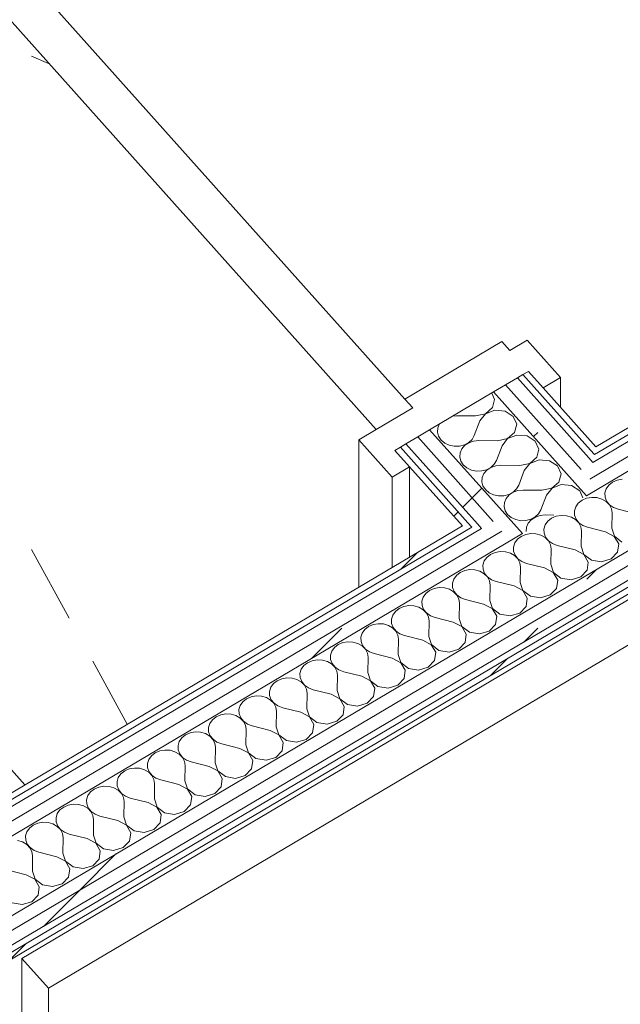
# Model space of a CAD drawing. Header units: millimetres. Extents: x -36631 to 27388, y -24993 to 6945.
# Tile 229 of 256: x 12521 to 13085, y -10327 to -9402. Entities that reach past the tile are written whole.
import ezdxf

# ---------------------------------------------------------------- set-up
doc = ezdxf.new("R2010")
doc.units = ezdxf.units.MM
doc.header["$MEASUREMENT"] = 0
doc.linetypes.add('Wipeout_Contour', pattern=[1000, 0, -1000])
for name, color, linetype in [('Nuevo_08_E_Envans secs', 7, 'Continuous'), ('Nuevo_12_FAÇ_Façana', 7, 'Continuous'), ('Nuevo_Puertas Archicad', 7, 'Continuous')]:
    doc.layers.add(name, color=color, linetype=linetype)
for name, color, linetype, lineweight in [('Nuevo_08_E_Envans secs_Pluma_Nº__1', 7, 'Continuous', 5), ('Nuevo_12_FAÇ_Façana_Pluma_Nº__1', 7, 'Continuous', 5), ('Nuevo_Puertas Archicad_Pluma_Nº__1', 7, 'Continuous', 5)]:
    doc.layers.add(name, color=color, linetype=linetype, lineweight=lineweight)
for name, color, linetype, lineweight, true_color in [('Nuevo_08_E_Envans secs_Pluma_Nº__102', 7, 'Continuous', 5, 0xcccccc), ('Nuevo_08_E_Envans secs_Pluma_Nº__171', 171, 'Continuous', 13, 0xaaaaff), ('Nuevo_08_E_Envans secs_Pluma_Nº__177', 7, 'Continuous', 15, 0xf7e046), ('Nuevo_12_FAÇ_Façana_Pluma_Nº__102', 7, 'Continuous', 5, 0xcccccc), ('Nuevo_12_FAÇ_Façana_Pluma_Nº__171', 171, 'Continuous', 13, 0xaaaaff), ('Nuevo_12_FAÇ_Façana_Pluma_Nº__177', 7, 'Continuous', 15, 0xf7e046), ('Nuevo_Puertas Archicad_Pluma_Nº__3', 7, 'Continuous', 5, 0xa4a4a4)]:
    doc.layers.add(name, color=color, linetype=linetype, lineweight=lineweight, true_color=true_color)
pattern_1 = [(45, (0, 0), (-183.8478, 183.8478), [195, -65]), (45, (7e-14, 183.85), (-183.8478, 183.8478), [195, -65])]

# ---------------------------------------------------------------- blocks, each defined once
blk = doc.blocks.new('*X146')
at = {"layer": 'Nuevo_12_FAÇ_Façana_Pluma_Nº__102', "color": 254, "linetype": 'Continuous', "lineweight": 5, "true_color": 0xcccccc}
for p, q in [((13086.7, -9833.78), (13081.93, -9834.63)), ((13071.66, -9842.69), (13070.45, -9846.54)), ((13074.11, -9839.25), (13071.66, -9842.69)), ((13077.62, -9836.5), (13074.11, -9839.25)), ((13081.93, -9834.63), (13077.62, -9836.5)), ((13053.32, -9851.57), (13049.02, -9853.44)), ((13058.09, -9850.72), (13053.32, -9851.57)), ((13062.96, -9850.97), (13058.09, -9850.72)), ((13067.56, -9852.3), (13062.96, -9850.97)), ((13071.54, -9854.59), (13067.56, -9852.3)), ((13070.45, -9846.54), (13070.58, -9850.51)), ((13070.58, -9850.51), (13072.04, -9854.3)), ((13043.05, -9859.63), (13041.84, -9863.48)), ((13045.5, -9856.2), (13043.05, -9859.63)), ((13049.02, -9853.44), (13045.5, -9856.2)), ((13074.6, -9857.69), (13071.54, -9854.59)), ((13072.04, -9854.3), (13074.72, -9857.62)), ((13076.5, -9861.35), (13074.6, -9857.69)), ((13074.72, -9857.62), (13078.4, -9860.22)), ((13077.1, -9865.29), (13076.5, -9861.35)), ((13078.4, -9860.22), (13082.83, -9861.9)), ((13099.73, -9866.13), (13082.83, -9861.9)), ((13020.41, -9870.38), (13016.9, -9873.14)), ((13024.71, -9868.51), (13020.41, -9870.38)), ((13029.48, -9867.67), (13024.71, -9868.51)), ((13034.35, -9867.91), (13029.48, -9867.67)), ((13038.95, -9869.24), (13034.35, -9867.91)), ((13042.93, -9871.54), (13038.95, -9869.24)), ((13041.84, -9863.48), (13041.97, -9867.45)), ((13041.97, -9867.45), (13043.43, -9871.24)), ((13043.43, -9871.24), (13046.11, -9874.56)), ((13076.84, -9879.68), (13077.1, -9865.29)), ((13014.44, -9876.57), (13013.24, -9880.42)), ((13013.24, -9880.42), (13013.37, -9884.39)), ((13016.9, -9873.14), (13014.44, -9876.57)), ((13045.99, -9874.63), (13042.93, -9871.54)), ((13047.89, -9878.29), (13045.99, -9874.63)), ((13046.11, -9874.56), (13049.8, -9877.16)), ((13048.5, -9882.23), (13047.89, -9878.29)), ((13049.8, -9877.16), (13054.22, -9878.84)), ((13071.12, -9883.07), (13054.22, -9878.84)), ((13076.84, -9879.68), (13079.35, -9887.28)), ((12991.8, -9887.32), (12988.29, -9890.08)), ((12996.11, -9885.45), (12991.8, -9887.32)), ((13000.88, -9884.61), (12996.11, -9885.45)), ((13005.75, -9884.86), (13000.88, -9884.61)), ((13010.35, -9886.18), (13005.75, -9884.86)), ((13014.33, -9888.48), (13010.35, -9886.18)), ((13013.37, -9884.39), (13014.82, -9888.18)), ((13017.39, -9891.57), (13014.33, -9888.48)), ((13014.82, -9888.18), (13017.5, -9891.5)), ((13048.24, -9896.62), (13048.5, -9882.23)), ((13079.23, -9887.35), (13071.12, -9883.07)), ((13083.37, -9894.46), (13079.23, -9887.35)), ((13079.35, -9887.28), (13086.39, -9892.67)), ((12985.84, -9893.51), (12984.63, -9897.36)), ((12984.63, -9897.36), (12984.76, -9901.33)), ((12988.29, -9890.08), (12985.84, -9893.51)), ((13019.29, -9895.23), (13017.39, -9891.57)), ((13017.5, -9891.5), (13021.19, -9894.1)), ((13019.89, -9899.17), (13019.29, -9895.23)), ((13019.63, -9913.57), (13019.89, -9899.17)), ((13021.19, -9894.1), (13025.61, -9895.78)), ((13042.52, -9900.01), (13025.61, -9895.78)), ((13048.24, -9896.62), (13050.74, -9904.22)), ((13082.29, -9902.28), (13083.37, -9894.46)), ((12959.68, -9907.02), (12957.23, -9910.45)), ((12963.19, -9904.26), (12959.68, -9907.02)), ((12967.5, -9902.39), (12963.19, -9904.26)), ((12972.27, -9901.55), (12967.5, -9902.39)), ((12977.14, -9901.8), (12972.27, -9901.55)), ((12981.74, -9903.12), (12977.14, -9901.8)), ((12985.72, -9905.42), (12981.74, -9903.12)), ((12984.76, -9901.33), (12986.22, -9905.12)), ((12988.78, -9908.51), (12985.72, -9905.42)), ((12986.22, -9905.12), (12988.89, -9908.44)), ((13050.63, -9904.29), (13042.52, -9900.01)), ((13054.76, -9911.4), (13050.63, -9904.29)), ((13050.74, -9904.22), (13057.78, -9909.62)), ((13076.33, -9908.47), (13082.29, -9902.28)), ((12957.23, -9910.45), (12956.02, -9914.3)), ((12956.02, -9914.3), (12956.15, -9918.27)), ((12990.68, -9912.17), (12988.78, -9908.51)), ((12988.89, -9908.44), (12992.58, -9911.04)), ((12991.28, -9916.11), (12990.68, -9912.17)), ((12991.02, -9930.51), (12991.28, -9916.11)), ((12992.58, -9911.04), (12997, -9912.72)), ((13013.91, -9916.95), (12997, -9912.72)), ((13022.02, -9921.23), (13013.91, -9916.95)), ((13019.63, -9913.57), (13022.14, -9921.17)), ((13053.68, -9919.22), (13054.76, -9911.4)), ((13057.78, -9909.62), (13067.25, -9911.19)), ((13067.25, -9911.19), (13076.33, -9908.47)), ((12931.07, -9923.96), (12928.62, -9927.4)), ((12934.59, -9921.2), (12931.07, -9923.96)), ((12938.89, -9919.33), (12934.59, -9921.2)), ((12943.66, -9918.49), (12938.89, -9919.33)), ((12948.53, -9918.74), (12943.66, -9918.49)), ((12953.13, -9920.06), (12948.53, -9918.74)), ((12957.11, -9922.36), (12953.13, -9920.06)), ((12956.15, -9918.27), (12957.61, -9922.06)), ((12960.17, -9925.45), (12957.11, -9922.36)), ((12957.61, -9922.06), (12960.29, -9925.39)), ((12962.07, -9929.11), (12960.17, -9925.45)), ((12960.29, -9925.39), (12963.98, -9927.99)), ((13026.15, -9928.35), (13022.02, -9921.23)), ((13022.14, -9921.17), (13029.17, -9926.56)), ((13029.17, -9926.56), (13038.65, -9928.13)), ((13038.65, -9928.13), (13047.72, -9925.42)), ((13047.72, -9925.42), (13053.68, -9919.22)), ((12915.05, -9935.43), (12910.28, -9936.27)), ((12919.92, -9935.68), (12915.05, -9935.43)), ((12924.52, -9937), (12919.92, -9935.68)), ((12928.62, -9927.4), (12927.41, -9931.24)), ((12927.41, -9931.24), (12927.54, -9935.22)), ((12927.54, -9935.22), (12929, -9939.01)), ((12962.68, -9933.05), (12962.07, -9929.11)), ((12962.42, -9947.45), (12962.68, -9933.05)), ((12963.98, -9927.99), (12968.4, -9929.67)), ((12985.3, -9933.9), (12968.4, -9929.67)), ((12993.41, -9938.18), (12985.3, -9933.9)), ((12991.02, -9930.51), (12993.53, -9938.11)), ((13025.08, -9936.17), (13026.15, -9928.35)), ((12900.01, -9944.34), (12898.81, -9948.19)), ((12902.47, -9940.9), (12900.01, -9944.34)), ((12905.98, -9938.15), (12902.47, -9940.9)), ((12910.28, -9936.27), (12905.98, -9938.15)), ((12928.5, -9939.3), (12924.52, -9937)), ((12931.56, -9942.4), (12928.5, -9939.3)), ((12929, -9939.01), (12931.68, -9942.33)), ((12933.47, -9946.05), (12931.56, -9942.4)), ((12931.68, -9942.33), (12935.37, -9944.93)), ((12935.37, -9944.93), (12939.79, -9946.61)), ((12997.55, -9945.29), (12993.41, -9938.18)), ((12993.53, -9938.11), (13000.57, -9943.5)), ((12996.47, -9953.11), (12997.55, -9945.29)), ((13000.57, -9943.5), (13010.04, -9945.07)), ((13010.04, -9945.07), (13019.11, -9942.36)), ((13019.11, -9942.36), (13025.08, -9936.17)), ((12881.68, -9953.21), (12877.37, -9955.09)), ((12886.45, -9952.37), (12881.68, -9953.21)), ((12891.32, -9952.62), (12886.45, -9952.37)), ((12895.92, -9953.95), (12891.32, -9952.62)), ((12899.9, -9956.24), (12895.92, -9953.95)), ((12898.81, -9948.19), (12898.94, -9952.16)), ((12898.94, -9952.16), (12900.4, -9955.95)), ((12934.07, -9949.99), (12933.47, -9946.05)), ((12933.81, -9964.39), (12934.07, -9949.99)), ((12956.69, -9950.84), (12939.79, -9946.61)), ((12964.8, -9955.12), (12956.69, -9950.84)), ((12962.42, -9947.45), (12964.92, -9955.05)), ((12990.5, -9959.3), (12996.47, -9953.11)), ((12871.41, -9961.28), (12870.2, -9965.13)), ((12873.86, -9957.84), (12871.41, -9961.28)), ((12877.37, -9955.09), (12873.86, -9957.84)), ((12902.96, -9959.34), (12899.9, -9956.24)), ((12900.4, -9955.95), (12903.07, -9959.27)), ((12904.86, -9962.99), (12902.96, -9959.34)), ((12903.07, -9959.27), (12906.76, -9961.87)), ((12905.46, -9966.94), (12904.86, -9962.99)), ((12906.76, -9961.87), (12911.18, -9963.55)), ((12928.09, -9967.78), (12911.18, -9963.55)), ((12968.94, -9962.23), (12964.8, -9955.12)), ((12964.92, -9955.05), (12971.96, -9960.44)), ((12967.86, -9970.05), (12968.94, -9962.23)), ((12971.96, -9960.44), (12981.43, -9962.01)), ((12981.43, -9962.01), (12990.5, -9959.3)), ((12848.76, -9972.03), (12845.25, -9974.79)), ((12853.07, -9970.16), (12848.76, -9972.03)), ((12857.84, -9969.31), (12853.07, -9970.16)), ((12862.71, -9969.56), (12857.84, -9969.31)), ((12867.31, -9970.89), (12862.71, -9969.56)), ((12871.29, -9973.18), (12867.31, -9970.89)), ((12870.2, -9965.13), (12870.33, -9969.1)), ((12870.33, -9969.1), (12871.79, -9972.89)), ((12871.79, -9972.89), (12874.46, -9976.21)), ((12905.2, -9981.33), (12905.46, -9966.94)), ((12936.2, -9972.06), (12928.09, -9967.78)), ((12933.81, -9964.39), (12936.31, -9971.99)), ((12940.33, -9979.17), (12936.2, -9972.06)), ((12936.31, -9971.99), (12943.35, -9977.38)), ((12961.9, -9976.24), (12967.86, -9970.05)), ((12842.8, -9978.22), (12841.59, -9982.07)), ((12841.59, -9982.07), (12841.72, -9986.04)), ((12845.25, -9974.79), (12842.8, -9978.22)), ((12874.35, -9976.28), (12871.29, -9973.18)), ((12876.25, -9979.94), (12874.35, -9976.28)), ((12874.46, -9976.21), (12878.15, -9978.81)), ((12876.85, -9983.88), (12876.25, -9979.94)), ((12878.15, -9978.81), (12882.57, -9980.49)), ((12899.48, -9984.72), (12882.57, -9980.49)), ((12905.2, -9981.33), (12907.71, -9988.93)), ((12939.26, -9986.99), (12940.33, -9979.17)), ((12943.35, -9977.38), (12952.82, -9978.95)), ((12952.82, -9978.95), (12961.9, -9976.24)), ((12820.16, -9988.97), (12816.64, -9991.73)), ((12824.46, -9987.1), (12820.16, -9988.97)), ((12829.23, -9986.25), (12824.46, -9987.1)), ((12834.1, -9986.5), (12829.23, -9986.25)), ((12838.7, -9987.83), (12834.1, -9986.5)), ((12842.68, -9990.12), (12838.7, -9987.83)), ((12841.72, -9986.04), (12843.18, -9989.83)), ((12845.74, -9993.22), (12842.68, -9990.12)), ((12843.18, -9989.83), (12845.86, -9993.15)), ((12876.59, -9998.27), (12876.85, -9983.88)), ((12907.59, -9989), (12899.48, -9984.72)), ((12911.72, -9996.11), (12907.59, -9989)), ((12907.71, -9988.93), (12914.74, -9994.32)), ((12933.29, -9993.18), (12939.26, -9986.99)), ((12814.19, -9995.16), (12812.98, -9999.01)), ((12812.98, -9999.01), (12813.11, -10002.98)), ((12816.64, -9991.73), (12814.19, -9995.16)), ((12847.64, -9996.88), (12845.74, -9993.22)), ((12845.86, -9993.15), (12849.55, -9995.75)), ((12848.25, -10000.82), (12847.64, -9996.88)), ((12847.99, -10015.21), (12848.25, -10000.82)), ((12849.55, -9995.75), (12853.97, -9997.43)), ((12870.87, -10001.66), (12853.97, -9997.43)), ((12876.59, -9998.27), (12879.1, -10005.87)), ((12910.65, -10003.93), (12911.72, -9996.11)), ((12914.74, -9994.32), (12924.22, -9995.9)), ((12924.22, -9995.9), (12933.29, -9993.18)), ((12788.04, -10008.67), (12785.58, -10012.1)), ((12791.55, -10005.91), (12788.04, -10008.67)), ((12795.85, -10004.04), (12791.55, -10005.91)), ((12800.62, -10003.2), (12795.85, -10004.04)), ((12805.49, -10003.45), (12800.62, -10003.2)), ((12810.09, -10004.77), (12805.49, -10003.45)), ((12814.08, -10007.07), (12810.09, -10004.77)), ((12813.11, -10002.98), (12814.57, -10006.77)), ((12817.13, -10010.16), (12814.08, -10007.07)), ((12814.57, -10006.77), (12817.25, -10010.09)), ((12817.25, -10010.09), (12820.94, -10012.69)), ((12878.98, -10005.94), (12870.87, -10001.66)), ((12883.12, -10013.05), (12878.98, -10005.94)), ((12879.1, -10005.87), (12886.14, -10011.26)), ((12904.68, -10010.12), (12910.65, -10003.93)), ((12785.58, -10012.1), (12784.38, -10015.95)), ((12784.38, -10015.95), (12784.51, -10019.92)), ((12819.04, -10013.82), (12817.13, -10010.16)), ((12819.64, -10017.76), (12819.04, -10013.82)), ((12819.38, -10032.16), (12819.64, -10017.76)), ((12820.94, -10012.69), (12825.36, -10014.37)), ((12842.26, -10018.6), (12825.36, -10014.37)), ((12850.38, -10022.88), (12842.26, -10018.6)), ((12847.99, -10015.21), (12850.49, -10022.81)), ((12882.04, -10020.87), (12883.12, -10013.05)), ((12886.14, -10011.26), (12895.61, -10012.84)), ((12895.61, -10012.84), (12904.68, -10010.12)), ((12759.43, -10025.61), (12756.98, -10029.04)), ((12762.94, -10022.85), (12759.43, -10025.61)), ((12767.25, -10020.98), (12762.94, -10022.85)), ((12772.02, -10020.14), (12767.25, -10020.98)), ((12776.89, -10020.39), (12772.02, -10020.14)), ((12781.49, -10021.71), (12776.89, -10020.39)), ((12785.47, -10024.01), (12781.49, -10021.71)), ((12784.51, -10019.92), (12785.97, -10023.71)), ((12788.53, -10027.1), (12785.47, -10024.01)), ((12785.97, -10023.71), (12788.64, -10027.03)), ((12790.43, -10030.76), (12788.53, -10027.1)), ((12788.64, -10027.03), (12792.33, -10029.63)), ((12854.51, -10029.99), (12850.38, -10022.88)), ((12850.49, -10022.81), (12857.53, -10028.21)), ((12857.53, -10028.21), (12867, -10029.78)), ((12867, -10029.78), (12876.07, -10027.06)), ((12876.07, -10027.06), (12882.04, -10020.87)), ((12743.41, -10037.08), (12738.64, -10037.92)), ((12748.28, -10037.33), (12743.41, -10037.08)), ((12752.88, -10038.65), (12748.28, -10037.33)), ((12756.98, -10029.04), (12755.77, -10032.89)), ((12755.77, -10032.89), (12755.9, -10036.86)), ((12755.9, -10036.86), (12757.36, -10040.65)), ((12791.03, -10034.7), (12790.43, -10030.76)), ((12790.77, -10049.1), (12791.03, -10034.7)), ((12792.33, -10029.63), (12796.75, -10031.31)), ((12813.66, -10035.54), (12796.75, -10031.31)), ((12821.77, -10039.82), (12813.66, -10035.54)), ((12819.38, -10032.16), (12821.88, -10039.76)), ((12847.47, -10044.01), (12853.43, -10037.81)), ((12853.43, -10037.81), (12854.51, -10029.99)), ((12728.37, -10045.99), (12727.16, -10049.83)), ((12730.82, -10042.55), (12728.37, -10045.99)), ((12734.34, -10039.79), (12730.82, -10042.55)), ((12738.64, -10037.92), (12734.34, -10039.79)), ((12756.86, -10040.95), (12752.88, -10038.65)), ((12759.92, -10044.04), (12756.86, -10040.95)), ((12757.36, -10040.65), (12760.03, -10043.98)), ((12761.82, -10047.7), (12759.92, -10044.04)), ((12760.03, -10043.98), (12763.72, -10046.57)), ((12763.72, -10046.57), (12768.15, -10048.25)), ((12825.9, -10046.94), (12821.77, -10039.82)), ((12821.88, -10039.76), (12828.92, -10045.15)), ((12824.83, -10054.75), (12825.9, -10046.94)), ((12828.92, -10045.15), (12838.39, -10046.72)), ((12838.39, -10046.72), (12847.47, -10044.01)), ((12710.03, -10054.86), (12705.73, -10056.73)), ((12714.8, -10054.02), (12710.03, -10054.86)), ((12719.67, -10054.27), (12714.8, -10054.02)), ((12724.27, -10055.59), (12719.67, -10054.27)), ((12728.25, -10057.89), (12724.27, -10055.59)), ((12727.16, -10049.83), (12727.29, -10053.8)), ((12727.29, -10053.8), (12728.75, -10057.6)), ((12762.42, -10051.64), (12761.82, -10047.7)), ((12762.16, -10066.04), (12762.42, -10051.64)), ((12785.05, -10052.49), (12768.15, -10048.25)), ((12793.16, -10056.76), (12785.05, -10052.49)), ((12790.77, -10049.1), (12793.28, -10056.7)), ((12818.86, -10060.95), (12824.83, -10054.75)), ((12699.76, -10062.93), (12698.55, -10066.78)), ((12702.22, -10059.49), (12699.76, -10062.93)), ((12705.73, -10056.73), (12702.22, -10059.49)), ((12731.31, -10060.99), (12728.25, -10057.89)), ((12728.75, -10057.6), (12731.43, -10060.92)), ((12733.21, -10064.64), (12731.31, -10060.99)), ((12731.43, -10060.92), (12735.12, -10063.52)), ((12733.82, -10068.58), (12733.21, -10064.64)), ((12735.12, -10063.52), (12739.54, -10065.2)), ((12756.44, -10069.43), (12739.54, -10065.2)), ((12797.3, -10063.88), (12793.16, -10056.76)), ((12793.28, -10056.7), (12800.32, -10062.09)), ((12796.22, -10071.7), (12797.3, -10063.88)), ((12800.32, -10062.09), (12809.79, -10063.66)), ((12809.79, -10063.66), (12818.86, -10060.95)), ((12677.12, -10073.68), (12673.61, -10076.43)), ((12681.43, -10071.8), (12677.12, -10073.68)), ((12686.19, -10070.96), (12681.43, -10071.8)), ((12691.06, -10071.21), (12686.19, -10070.96)), ((12695.67, -10072.53), (12691.06, -10071.21)), ((12699.65, -10074.83), (12695.67, -10072.53)), ((12698.55, -10066.78), (12698.69, -10070.75)), ((12698.69, -10070.75), (12700.14, -10074.54)), ((12700.14, -10074.54), (12702.82, -10077.86)), ((12733.56, -10082.98), (12733.82, -10068.58)), ((12764.55, -10073.71), (12756.44, -10069.43)), ((12762.16, -10066.04), (12764.67, -10073.64)), ((12768.69, -10080.82), (12764.55, -10073.71)), ((12764.67, -10073.64), (12771.71, -10079.03)), ((12790.25, -10077.89), (12796.22, -10071.7)), ((12671.15, -10079.87), (12669.95, -10083.72)), ((12669.95, -10083.72), (12670.08, -10087.69)), ((12673.61, -10076.43), (12671.15, -10079.87)), ((12702.7, -10077.93), (12699.65, -10074.83)), ((12704.61, -10081.58), (12702.7, -10077.93)), ((12702.82, -10077.86), (12706.51, -10080.46)), ((12705.21, -10085.53), (12704.61, -10081.58)), ((12706.51, -10080.46), (12710.93, -10082.14)), ((12727.84, -10086.37), (12710.93, -10082.14)), ((12733.56, -10082.98), (12736.06, -10090.58)), ((12767.61, -10088.64), (12768.69, -10080.82)), ((12771.71, -10079.03), (12781.18, -10080.6)), ((12781.18, -10080.6), (12790.25, -10077.89)), ((12648.51, -10090.62), (12645, -10093.38)), ((12652.82, -10088.75), (12648.51, -10090.62)), ((12657.59, -10087.9), (12652.82, -10088.75)), ((12662.46, -10088.15), (12657.59, -10087.9)), ((12667.06, -10089.48), (12662.46, -10088.15)), ((12671.04, -10091.77), (12667.06, -10089.48)), ((12670.08, -10087.69), (12671.54, -10091.48)), ((12674.1, -10094.87), (12671.04, -10091.77)), ((12671.54, -10091.48), (12674.21, -10094.8)), ((12704.95, -10099.92), (12705.21, -10085.53)), ((12735.95, -10090.65), (12727.84, -10086.37)), ((12740.08, -10097.76), (12735.95, -10090.65)), ((12736.06, -10090.58), (12743.1, -10095.97)), ((12761.65, -10094.83), (12767.61, -10088.64)), ((12642.55, -10096.81), (12641.34, -10100.66)), ((12641.34, -10100.66), (12641.47, -10104.63)), ((12645, -10093.38), (12642.55, -10096.81)), ((12676, -10098.53), (12674.1, -10094.87)), ((12674.21, -10094.8), (12677.9, -10097.4)), ((12676.6, -10102.47), (12676, -10098.53)), ((12676.34, -10116.86), (12676.6, -10102.47)), ((12677.9, -10097.4), (12682.32, -10099.08)), ((12699.23, -10103.31), (12682.32, -10099.08)), ((12704.95, -10099.92), (12707.45, -10107.52)), ((12739, -10105.58), (12740.08, -10097.76)), ((12743.1, -10095.97), (12752.57, -10097.54)), ((12752.57, -10097.54), (12761.65, -10094.83)), ((12616.39, -10110.32), (12613.94, -10113.75)), ((12619.91, -10107.56), (12616.39, -10110.32)), ((12624.21, -10105.69), (12619.91, -10107.56)), ((12628.98, -10104.84), (12624.21, -10105.69)), ((12633.85, -10105.09), (12628.98, -10104.84)), ((12638.45, -10106.42), (12633.85, -10105.09)), ((12642.43, -10108.71), (12638.45, -10106.42)), ((12641.47, -10104.63), (12642.93, -10108.42)), ((12645.49, -10111.81), (12642.43, -10108.71)), ((12642.93, -10108.42), (12645.61, -10111.74)), ((12645.61, -10111.74), (12649.29, -10114.34)), ((12707.34, -10107.59), (12699.23, -10103.31)), ((12711.47, -10114.7), (12707.34, -10107.59)), ((12707.45, -10107.52), (12714.49, -10112.91)), ((12723.96, -10114.49), (12733.04, -10111.77)), ((12733.04, -10111.77), (12739, -10105.58)), ((12613.94, -10113.75), (12612.73, -10117.6)), ((12612.73, -10117.6), (12612.86, -10121.57)), ((12647.39, -10115.47), (12645.49, -10111.81)), ((12647.99, -10119.41), (12647.39, -10115.47)), ((12647.74, -10133.8), (12647.99, -10119.41)), ((12649.29, -10114.34), (12653.72, -10116.02)), ((12670.62, -10120.25), (12653.72, -10116.02)), ((12678.73, -10124.53), (12670.62, -10120.25)), ((12676.34, -10116.86), (12678.85, -10124.46)), ((12710.4, -10122.52), (12711.47, -10114.7)), ((12714.49, -10112.91), (12723.96, -10114.49)), ((12587.79, -10127.26), (12585.33, -10130.69)), ((12591.3, -10124.5), (12587.79, -10127.26)), ((12595.6, -10122.63), (12591.3, -10124.5)), ((12600.37, -10121.79), (12595.6, -10122.63)), ((12605.24, -10122.04), (12600.37, -10121.79)), ((12609.84, -10123.36), (12605.24, -10122.04)), ((12613.82, -10125.66), (12609.84, -10123.36)), ((12612.86, -10121.57), (12614.32, -10125.36)), ((12616.88, -10128.75), (12613.82, -10125.66)), ((12614.32, -10125.36), (12617, -10128.68)), ((12618.79, -10132.41), (12616.88, -10128.75)), ((12617, -10128.68), (12620.69, -10131.28)), ((12682.87, -10131.64), (12678.73, -10124.53)), ((12678.85, -10124.46), (12685.89, -10129.85)), ((12685.89, -10129.85), (12695.36, -10131.43)), ((12695.36, -10131.43), (12704.43, -10128.71)), ((12704.43, -10128.71), (12710.4, -10122.52)), ((12571.77, -10138.73), (12567, -10139.57)), ((12576.64, -10138.98), (12571.77, -10138.73)), ((12581.24, -10140.3), (12576.64, -10138.98)), ((12585.33, -10130.69), (12584.13, -10134.54)), ((12584.13, -10134.54), (12584.26, -10138.51)), ((12584.26, -10138.51), (12585.71, -10142.3)), ((12619.39, -10136.35), (12618.79, -10132.41)), ((12619.13, -10150.75), (12619.39, -10136.35)), ((12620.69, -10131.28), (12625.11, -10132.96)), ((12642.01, -10137.19), (12625.11, -10132.96)), ((12650.12, -10141.47), (12642.01, -10137.19)), ((12647.74, -10133.8), (12650.24, -10141.4)), ((12675.82, -10145.65), (12681.79, -10139.46)), ((12681.79, -10139.46), (12682.87, -10131.64)), ((12556.73, -10147.63), (12555.52, -10151.48)), ((12559.18, -10144.2), (12556.73, -10147.63)), ((12562.69, -10141.44), (12559.18, -10144.2)), ((12567, -10139.57), (12562.69, -10141.44)), ((12585.22, -10142.6), (12581.24, -10140.3)), ((12588.28, -10145.69), (12585.22, -10142.6)), ((12585.71, -10142.3), (12588.39, -10145.62)), ((12590.18, -10149.35), (12588.28, -10145.69)), ((12588.39, -10145.62), (12592.08, -10148.22)), ((12592.08, -10148.22), (12596.5, -10149.9)), ((12654.26, -10148.58), (12650.12, -10141.47)), ((12650.24, -10141.4), (12657.28, -10146.79)), ((12653.18, -10156.4), (12654.26, -10148.58)), ((12657.28, -10146.79), (12666.75, -10148.37)), ((12666.75, -10148.37), (12675.82, -10145.65)), ((12538.39, -10156.51), (12534.08, -10158.38)), ((12543.16, -10155.67), (12538.39, -10156.51)), ((12548.03, -10155.92), (12543.16, -10155.67)), ((12552.63, -10157.24), (12548.03, -10155.92)), ((12556.61, -10159.54), (12552.63, -10157.24)), ((12555.52, -10151.48), (12555.65, -10155.45)), ((12555.65, -10155.45), (12557.11, -10159.24)), ((12590.78, -10153.29), (12590.18, -10149.35)), ((12590.52, -10167.69), (12590.78, -10153.29)), ((12613.41, -10154.13), (12596.5, -10149.9)), ((12621.52, -10158.41), (12613.41, -10154.13)), ((12619.13, -10150.75), (12621.63, -10158.34)), ((12647.22, -10162.59), (12653.18, -10156.4)), ((12528.12, -10164.57), (12526.91, -10168.42)), ((12530.57, -10161.14), (12528.12, -10164.57)), ((12534.08, -10158.38), (12530.57, -10161.14)), ((12559.67, -10162.63), (12556.61, -10159.54)), ((12557.11, -10159.24), (12559.78, -10162.56)), ((12561.57, -10166.29), (12559.67, -10162.63)), ((12559.78, -10162.56), (12563.47, -10165.16)), ((12562.17, -10170.23), (12561.57, -10166.29)), ((12563.47, -10165.16), (12567.89, -10166.84)), ((12584.8, -10171.07), (12567.89, -10166.84)), ((12625.65, -10165.52), (12621.52, -10158.41)), ((12621.63, -10158.34), (12628.67, -10163.74)), ((12624.57, -10173.34), (12625.65, -10165.52)), ((12628.67, -10163.74), (12638.14, -10165.31)), ((12638.14, -10165.31), (12647.22, -10162.59)), ((12524.02, -10174.18), (12519.42, -10172.86)), ((12528, -10176.48), (12524.02, -10174.18)), ((12526.91, -10168.42), (12527.04, -10172.39)), ((12527.04, -10172.39), (12528.5, -10176.18)), ((12531.06, -10179.57), (12528, -10176.48)), ((12528.5, -10176.18), (12531.18, -10179.51)), ((12561.91, -10184.63), (12562.17, -10170.23)), ((12592.91, -10175.35), (12584.8, -10171.07)), ((12590.52, -10167.69), (12593.03, -10175.29)), ((12597.04, -10182.47), (12592.91, -10175.35)), ((12593.03, -10175.29), (12600.06, -10180.68)), ((12618.61, -10179.54), (12624.57, -10173.34)), ((12532.96, -10183.23), (12531.06, -10179.57)), ((12531.18, -10179.51), (12534.87, -10182.11)), ((12533.57, -10187.17), (12532.96, -10183.23)), ((12534.87, -10182.11), (12539.29, -10183.79)), ((12556.19, -10188.02), (12539.29, -10183.79)), ((12561.91, -10184.63), (12564.42, -10192.23)), ((12595.97, -10190.29), (12597.04, -10182.47)), ((12600.06, -10180.68), (12609.54, -10182.25)), ((12609.54, -10182.25), (12618.61, -10179.54)), ((12533.31, -10201.57), (12533.57, -10187.17)), ((12564.3, -10192.3), (12556.19, -10188.02)), ((12568.44, -10199.41), (12564.3, -10192.3)), ((12564.42, -10192.23), (12571.46, -10197.62)), ((12590, -10196.48), (12595.97, -10190.29)), ((12527.58, -10204.96), (12510.68, -10200.73)), ((12533.31, -10201.57), (12535.81, -10209.17)), ((12567.36, -10207.23), (12568.44, -10199.41)), ((12571.46, -10197.62), (12580.93, -10199.19)), ((12580.93, -10199.19), (12590, -10196.48)), ((12535.69, -10209.24), (12527.58, -10204.96)), ((12539.83, -10216.35), (12535.69, -10209.24)), ((12535.81, -10209.17), (12542.85, -10214.56)), ((12552.32, -10216.13), (12561.39, -10213.42)), ((12561.39, -10213.42), (12567.36, -10207.23)), ((12538.75, -10224.17), (12539.83, -10216.35)), ((12542.85, -10214.56), (12552.32, -10216.13)), ((12514.24, -10231.5), (12523.71, -10233.07)), ((12523.71, -10233.07), (12532.79, -10230.36)), ((12532.79, -10230.36), (12538.75, -10224.17))]:
    blk.add_line(p, q, dxfattribs=at)
blk = doc.blocks.new('Elem Sección_145_1')
at = {"layer": 'Nuevo_12_FAÇ_Façana', "lineweight": 0}
blk.add_blockref('*X146', (0, 0), dxfattribs=at)
at = {"color": 254, "linetype": 'Wipeout_Contour', "lineweight": 0, "ltscale": 65045.300996}
blk.add_wipeout([(11441.55, -10912.56), (11445.29, -10916.75), (13686.06, -9589.76), (13682.31, -9585.57)], dxfattribs=at).dxf.layer = 'Nuevo_12_FAÇ_Façana'
at = {"layer": 'Nuevo_12_FAÇ_Façana_Pluma_Nº__171', "linetype": 'Continuous', "lineweight": 13, "true_color": 0xaaaaff}
h = blk.add_hatch(dxfattribs=at)
h.set_pattern_fill('Panellat_HPL_0001', color=161, style=0, pattern_type=2)
h.set_pattern_definition(pattern_1)
h.paths.add_polyline_path([(11441.55, -10912.56), (11445.29, -10916.75), (13686.06, -9589.76), (13682.31, -9585.57)])
at = {"color": 254, "linetype": 'Wipeout_Contour', "lineweight": 0, "ltscale": 65868.573951}
blk.add_wipeout([(13602.41, -9496.16), (13048.07, -9824.45), (13056.18, -9833.53), (13610.53, -9505.24)], dxfattribs=at).dxf.layer = 'Nuevo_12_FAÇ_Façana'
at = {"color": 254, "linetype": 'Wipeout_Contour', "lineweight": 0, "ltscale": 64183.423806}
blk.add_wipeout([(11640.57, -10657.97), (11648.68, -10667.05), (12973.79, -9882.32), (12965.68, -9873.24)], dxfattribs=at).dxf.layer = 'Nuevo_12_FAÇ_Façana'
at = {"layer": 'Nuevo_12_FAÇ_Façana_Pluma_Nº__177', "linetype": 'Continuous', "lineweight": 15, "true_color": 0xf7e046}
h = blk.add_hatch(dxfattribs=at)
h.set_pattern_fill('Panellat_HPL_0001', color=53, style=0, pattern_type=2)
h.set_pattern_definition(pattern_1)
h.paths.add_polyline_path([(13602.41, -9496.16), (13048.07, -9824.45), (13056.18, -9833.53), (13610.53, -9505.24)])
h = blk.add_hatch(dxfattribs=at)
h.set_pattern_fill('Panellat_HPL_0001', color=53, style=0, pattern_type=2)
h.set_pattern_definition(pattern_1)
h.paths.add_polyline_path([(11640.57, -10657.97), (11648.68, -10667.05), (12973.79, -9882.32), (12965.68, -9873.24)])
at = {"color": 254, "linetype": 'Wipeout_Contour', "lineweight": 0, "ltscale": 82252.05814}
blk.add_wipeout([(13045.03, -9840.14), (13053.14, -9849.22), (13618.64, -9514.32), (13610.53, -9505.24), (13056.18, -9833.53)], dxfattribs=at).dxf.layer = 'Nuevo_12_FAÇ_Façana'
at = {"color": 254, "linetype": 'Wipeout_Contour', "lineweight": 0, "ltscale": 80549.518787}
blk.add_wipeout([(12973.79, -9882.32), (11648.68, -10667.05), (11656.8, -10676.13), (12993.07, -9884.79), (12984.95, -9875.71)], dxfattribs=at).dxf.layer = 'Nuevo_12_FAÇ_Façana'
at = {"layer": 'Nuevo_12_FAÇ_Façana_Pluma_Nº__177', "linetype": 'Continuous', "lineweight": 15, "true_color": 0xf7e046}
h = blk.add_hatch(dxfattribs=at)
h.set_pattern_fill('Panellat_HPL_0001', color=53, style=0, pattern_type=2)
h.set_pattern_definition(pattern_1)
h.paths.add_polyline_path([(13045.03, -9840.14), (13053.14, -9849.22), (13618.64, -9514.32), (13610.53, -9505.24), (13056.18, -9833.53)])
h = blk.add_hatch(dxfattribs=at)
h.set_pattern_fill('Panellat_HPL_0001', color=53, style=0, pattern_type=2)
h.set_pattern_definition(pattern_1)
h.paths.add_polyline_path([(12973.79, -9882.32), (11648.68, -10667.05), (11656.8, -10676.13), (12993.07, -9884.79), (12984.95, -9875.71)])
at = {"color": 254, "linetype": 'Wipeout_Contour', "lineweight": 0, "ltscale": 64940.094277}
blk.add_wipeout([(11421.57, -10890.21), (11429.69, -10899.29), (13670.45, -9572.3), (13662.34, -9563.22)], dxfattribs=at).dxf.layer = 'Nuevo_12_FAÇ_Façana'
at = {"layer": 'Nuevo_12_FAÇ_Façana_Pluma_Nº__177', "linetype": 'Continuous', "lineweight": 15, "true_color": 0xf7e046}
h = blk.add_hatch(dxfattribs=at)
h.set_pattern_fill('Panellat_HPL_0001', color=53, style=0, pattern_type=2)
h.set_pattern_definition(pattern_1)
h.paths.add_polyline_path([(11421.57, -10890.21), (11429.69, -10899.29), (13670.45, -9572.3), (13662.34, -9563.22)])
at = {"color": 254, "linetype": 'Wipeout_Contour', "lineweight": 0, "ltscale": 64988.083002}
blk.add_wipeout([(11429.69, -10899.29), (11437.8, -10908.37), (13678.57, -9581.38), (13670.45, -9572.3)], dxfattribs=at).dxf.layer = 'Nuevo_12_FAÇ_Façana'
at = {"layer": 'Nuevo_12_FAÇ_Façana_Pluma_Nº__177', "linetype": 'Continuous', "lineweight": 15, "true_color": 0xf7e046}
h = blk.add_hatch(dxfattribs=at)
h.set_pattern_fill('Panellat_HPL_0001', color=53, style=0, pattern_type=2)
h.set_pattern_definition(pattern_1)
h.paths.add_polyline_path([(11429.69, -10899.29), (11437.8, -10908.37), (13678.57, -9581.38), (13670.45, -9572.3)])
at = {"color": 254, "linetype": 'Wipeout_Contour', "lineweight": 0, "ltscale": 65826.288033}
blk.add_wipeout([(13056.88, -9806.41), (13060.63, -9810.6), (13598.67, -9491.97), (13594.92, -9487.78)], dxfattribs=at).dxf.layer = 'Nuevo_12_FAÇ_Façana'
at = {"color": 254, "linetype": 'Wipeout_Contour', "lineweight": 0, "ltscale": 64122.820282}
blk.add_wipeout([(11649.38, -10639.94), (11653.13, -10644.13), (12945.63, -9878.7), (12941.88, -9874.51)], dxfattribs=at).dxf.layer = 'Nuevo_12_FAÇ_Façana'
at = {"layer": 'Nuevo_12_FAÇ_Façana_Pluma_Nº__171', "linetype": 'Continuous', "lineweight": 13, "true_color": 0xaaaaff}
h = blk.add_hatch(dxfattribs=at)
h.set_pattern_fill('Panellat_HPL_0001', color=161, style=0, pattern_type=2)
h.set_pattern_definition(pattern_1)
h.paths.add_polyline_path([(13056.88, -9806.41), (13060.63, -9810.6), (13598.67, -9491.97), (13594.92, -9487.78)])
h = blk.add_hatch(dxfattribs=at)
h.set_pattern_fill('Panellat_HPL_0001', color=161, style=0, pattern_type=2)
h.set_pattern_definition(pattern_1)
h.paths.add_polyline_path([(11649.38, -10639.94), (11653.13, -10644.13), (12945.63, -9878.7), (12941.88, -9874.51)])
at = {"layer": 'Nuevo_12_FAÇ_Façana_Pluma_Nº__1', "color": 7, "linetype": 'Continuous', "lineweight": 5}
for p, q in [((13598.67, -9491.97), (13060.63, -9810.6)), ((13594.92, -9487.78), (13062.03, -9803.36)), ((13602.41, -9496.16), (13059.23, -9817.84)), ((13610.53, -9505.24), (13056.18, -9833.53)), ((13618.64, -9514.32), (13053.14, -9849.22)), ((13662.34, -9563.22), (11421.57, -10890.21)), ((13670.45, -9572.3), (11429.69, -10899.29)), ((13678.57, -9581.38), (11437.8, -10908.37)), ((13682.31, -9585.57), (11441.55, -10912.56)), ((13686.06, -9589.76), (11445.29, -10916.75)), ((12954.52, -9879.85), (11651.73, -10651.37)), ((12945.63, -9878.7), (11653.13, -10644.13)), ((12936.73, -9877.56), (11654.53, -10636.89)), ((12973.79, -9882.32), (11648.68, -10667.05)), ((12993.07, -9884.79), (11656.8, -10676.13))]:
    blk.add_line(p, q, dxfattribs=at)
blk = doc.blocks.new('Elem Sección_146_1')
at = {"layer": 'Nuevo_Puertas Archicad', "linetype": 'Continuous', "lineweight": 0, "true_color": 0xffffff}
h = blk.add_hatch(dxfattribs=at)
h.set_pattern_fill('Hormigón_en_Masa_0001', style=0, pattern_type=2)
h.set_pattern_definition([(0, (0, 0), (0, 779.423), [48.75, -401.25]), (0, (225, 389.7), (0, 779.423), [48.75, -401.25]), (60, (0, 0), (-675, 389.71), [48.75, -401.25]), (60, (450, 0), (-675, 389.71), [48.75, -401.25]), (120, (48.75, 0), (675, 389.71), [48.75, -401.25]), (120, (498.75, 0), (675, 389.71), [48.75, -401.25]), (0, (0, 75), (0, 150), [0, -150, 0, -225]), (45, (75, 75), (-106.066, 106.066), [0, -112.5, 0, -187.5])])
h.paths.add_polyline_path([(14325.7, -9216.3), (12523.44, -10283.6), (12548.41, -10311.54), (14350.67, -9244.24)])
at = {"layer": 'Nuevo_Puertas Archicad_Pluma_Nº__1', "color": 7, "linetype": 'Continuous', "lineweight": 5}
for p, q in [((14325.7, -9216.3), (12523.44, -10283.6)), ((14350.67, -9244.24), (12548.41, -10311.54)), ((12523.44, -10283.6), (12523.44, -11029.41)), ((12523.44, -10283.6), (12548.41, -10311.54)), ((12548.41, -10311.54), (12548.41, -11057.34))]:
    blk.add_line(p, q, dxfattribs=at)
blk = doc.blocks.new('*X203')
at = {"layer": 'Nuevo_08_E_Envans secs_Pluma_Nº__102', "color": 254, "linetype": 'Continuous', "lineweight": 5, "true_color": 0xcccccc}
for p, q in [((12966.87, -9758.79), (12964.21, -9752.88)), ((12964.94, -9766.49), (12966.87, -9758.79)), ((12958.31, -9772.23), (12964.94, -9766.49)), ((12967.13, -9768.95), (12958.4, -9772.32)), ((12976.74, -9769.83), (12967.13, -9768.95)), ((12931.29, -9774.06), (12927.85, -9774.41)), ((12948.98, -9774.27), (12931.29, -9774.06)), ((12953.14, -9778.92), (12947.94, -9792.68)), ((12948.98, -9774.27), (12958.31, -9772.23)), ((12958.4, -9772.32), (12953.14, -9778.92)), ((12984.35, -9774.68), (12976.74, -9769.83)), ((12987.68, -9782.07), (12984.35, -9774.68)), ((12913.7, -9785.57), (12913.4, -9789.54)), ((12915.33, -9781.83), (12913.7, -9785.57)), ((12985.75, -9789.78), (12987.68, -9782.07)), ((12913.4, -9789.54), (12914.43, -9793.42)), ((12914.43, -9793.42), (12916.73, -9796.92)), ((12916.73, -9796.92), (12920.12, -9799.78)), ((12942.68, -9799.29), (12945.87, -9796.28)), ((12945.87, -9796.28), (12947.94, -9792.68)), ((12952.1, -9797.34), (12947.26, -9797.83)), ((12969.78, -9797.55), (12952.1, -9797.34)), ((12969.78, -9797.55), (12979.12, -9795.51)), ((12979.2, -9795.6), (12973.95, -9802.21)), ((12979.12, -9795.51), (12985.75, -9789.78)), ((12987.94, -9792.24), (12979.2, -9795.6)), ((12997.55, -9793.11), (12987.94, -9792.24)), ((13005.15, -9797.97), (12997.55, -9793.11)), ((12920.12, -9799.78), (12924.33, -9801.78)), ((12924.33, -9801.78), (12929.06, -9802.76)), ((12929.06, -9802.76), (12933.94, -9802.65)), ((12933.94, -9802.65), (12938.6, -9801.47)), ((12936.14, -9805.11), (12934.51, -9808.86)), ((12938.96, -9801.87), (12936.14, -9805.11)), ((12938.6, -9801.47), (12942.68, -9799.29)), ((12942.76, -9799.38), (12938.96, -9801.87)), ((12947.26, -9797.83), (12942.76, -9799.38)), ((12973.95, -9802.21), (12968.74, -9815.97)), ((13008.49, -9805.35), (13005.15, -9797.97)), ((13006.55, -9813.06), (13008.49, -9805.35)), ((12934.51, -9808.86), (12934.2, -9812.82)), ((12934.2, -9812.82), (12935.24, -9816.7)), ((12966.68, -9819.57), (12968.74, -9815.97)), ((12999.93, -9818.79), (13006.55, -9813.06)), ((13008.75, -9815.52), (13000.01, -9818.89)), ((13018.35, -9816.39), (13008.75, -9815.52)), ((12935.24, -9816.7), (12937.54, -9820.21)), ((12937.54, -9820.21), (12940.92, -9823.07)), ((12940.92, -9823.07), (12945.14, -9825.06)), ((12945.14, -9825.06), (12949.87, -9826.04)), ((12954.75, -9825.94), (12959.4, -9824.75)), ((12959.77, -9825.15), (12956.94, -9828.39)), ((12959.4, -9824.75), (12963.49, -9822.57)), ((12963.57, -9822.66), (12959.77, -9825.15)), ((12963.49, -9822.57), (12966.68, -9819.57)), ((12968.06, -9821.11), (12963.57, -9822.66)), ((12972.91, -9820.62), (12968.06, -9821.11)), ((12990.59, -9820.83), (12972.91, -9820.62)), ((12990.59, -9820.83), (12999.93, -9818.79)), ((13000.01, -9818.89), (12994.75, -9825.49)), ((13025.96, -9821.25), (13018.35, -9816.39)), ((13029.29, -9828.63), (13025.96, -9821.25)), ((12949.87, -9826.04), (12954.75, -9825.94)), ((12955.32, -9832.14), (12955.01, -9836.1)), ((12956.94, -9828.39), (12955.32, -9832.14)), ((12994.75, -9825.49), (12989.55, -9839.25)), ((13027.36, -9836.34), (13029.29, -9828.63)), ((12955.01, -9836.1), (12956.04, -9839.99)), ((12956.04, -9839.99), (12958.34, -9843.49)), ((12958.34, -9843.49), (12961.73, -9846.35)), ((12984.29, -9845.85), (12987.49, -9842.85)), ((12987.49, -9842.85), (12989.55, -9839.25)), ((13011.4, -9844.11), (13020.73, -9842.07)), ((13020.82, -9842.17), (13015.56, -9848.77)), ((13020.73, -9842.07), (13027.36, -9836.34)), ((13029.56, -9838.8), (13020.82, -9842.17)), ((13039.16, -9839.68), (13029.56, -9838.8)), ((13046.77, -9844.53), (13039.16, -9839.68)), ((12961.73, -9846.35), (12965.95, -9848.34)), ((12965.95, -9848.34), (12970.68, -9849.33)), ((12970.68, -9849.33), (12975.55, -9849.22)), ((12975.55, -9849.22), (12980.21, -9848.03)), ((12977.75, -9851.68), (12976.12, -9855.42)), ((12980.57, -9848.44), (12977.75, -9851.68)), ((12980.21, -9848.03), (12984.29, -9845.85)), ((12984.38, -9845.95), (12980.57, -9848.44)), ((12988.87, -9844.4), (12984.38, -9845.95)), ((12993.71, -9843.91), (12988.87, -9844.4)), ((13011.4, -9844.11), (12993.71, -9843.91)), ((13015.56, -9848.77), (13010.36, -9862.53)), ((13049.78, -9851.21), (13046.77, -9844.53)), ((12976.12, -9855.42), (12975.82, -9859.39)), ((12975.82, -9859.39), (12976.85, -9863.27)), ((12976.85, -9863.27), (12979.15, -9866.77)), ((12979.15, -9866.77), (12982.54, -9869.63)), ((12982.54, -9869.63), (12986.75, -9871.63)), ((12996.36, -9872.5), (13001.02, -9871.31)), ((13001.02, -9871.31), (13005.1, -9869.14)), ((13005.18, -9869.23), (13001.38, -9871.72)), ((13005.1, -9869.14), (13008.29, -9866.13)), ((13009.68, -9867.68), (13005.18, -9869.23)), ((13008.29, -9866.13), (13010.36, -9862.53)), ((13014.52, -9867.19), (13009.68, -9867.68)), ((13022.63, -9867.28), (13014.52, -9867.19)), ((12986.75, -9871.63), (12991.48, -9872.61)), ((12991.48, -9872.61), (12996.36, -9872.5)), ((12996.93, -9878.71), (12996.62, -9882.67)), ((12998.56, -9874.96), (12996.93, -9878.71)), ((13001.38, -9871.72), (12998.56, -9874.96)), ((12996.62, -9882.67), (12996.63, -9882.68))]:
    blk.add_line(p, q, dxfattribs=at)
blk = doc.blocks.new('Elem Sección_185_1')
at = {"layer": 'Nuevo_08_E_Envans secs', "lineweight": 0}
blk.add_blockref('*X203', (0, 0), dxfattribs=at)
at = {"color": 254, "linetype": 'Wipeout_Contour', "lineweight": 0, "ltscale": 65135.559454}
blk.add_wipeout([(13062.03, -9803.36), (12998.68, -9732.46), (12993.53, -9735.51), (13056.88, -9806.41)], dxfattribs=at).dxf.layer = 'Nuevo_08_E_Envans secs'
at = {"color": 254, "linetype": 'Wipeout_Contour', "lineweight": 0, "ltscale": 64923.860412}
blk.add_wipeout([(12941.88, -9874.51), (12878.53, -9803.62), (12873.38, -9806.67), (12936.73, -9877.56)], dxfattribs=at).dxf.layer = 'Nuevo_08_E_Envans secs'
at = {"layer": 'Nuevo_08_E_Envans secs_Pluma_Nº__171', "linetype": 'Continuous', "lineweight": 13, "true_color": 0xaaaaff}
h = blk.add_hatch(dxfattribs=at)
h.set_pattern_fill('Panellat_HPL_0001', color=161, style=0, pattern_type=2)
h.set_pattern_definition(pattern_1)
h.paths.add_polyline_path([(13062.03, -9803.36), (12998.68, -9732.46), (12993.53, -9735.51), (13056.88, -9806.41)])
h = blk.add_hatch(dxfattribs=at)
h.set_pattern_fill('Panellat_HPL_0001', color=161, style=0, pattern_type=2)
h.set_pattern_definition(pattern_1)
h.paths.add_polyline_path([(12941.88, -9874.51), (12878.53, -9803.62), (12873.38, -9806.67), (12936.73, -9877.56)])
at = {"color": 254, "linetype": 'Wipeout_Contour', "lineweight": 0, "ltscale": 64969.175878}
blk.add_wipeout([(12883.68, -9800.57), (12954.52, -9879.85), (12965.68, -9873.24), (12894.83, -9793.96)], dxfattribs=at).dxf.layer = 'Nuevo_08_E_Envans secs'
at = {"layer": 'Nuevo_08_E_Envans secs_Pluma_Nº__177', "linetype": 'Continuous', "lineweight": 15, "true_color": 0xf7e046}
h = blk.add_hatch(dxfattribs=at)
h.set_pattern_fill('Panellat_HPL_0001', color=53, style=0, pattern_type=2)
h.set_pattern_definition(pattern_1)
h.paths.add_polyline_path([(12883.68, -9800.57), (12954.52, -9879.85), (12965.68, -9873.24), (12894.83, -9793.96)])
at = {"color": 254, "linetype": 'Wipeout_Contour', "lineweight": 0, "ltscale": 81309.552594}
blk.add_wipeout([(12894.83, -9793.96), (12965.68, -9873.24), (12973.79, -9882.32), (12984.95, -9875.71), (12905.99, -9787.35)], dxfattribs=at).dxf.layer = 'Nuevo_08_E_Envans secs'
at = {"layer": 'Nuevo_08_E_Envans secs_Pluma_Nº__177', "linetype": 'Continuous', "lineweight": 15, "true_color": 0xf7e046}
h = blk.add_hatch(dxfattribs=at)
h.set_pattern_fill('Panellat_HPL_0001', color=53, style=0, pattern_type=2)
h.set_pattern_definition(pattern_1)
h.paths.add_polyline_path([(12894.83, -9793.96), (12965.68, -9873.24), (12973.79, -9882.32), (12984.95, -9875.71), (12905.99, -9787.35)])
at = {"layer": 'Nuevo_08_E_Envans secs_Pluma_Nº__1', "color": 7, "linetype": 'Continuous', "lineweight": 5, "flags": 128}
for points in [[(12873.38, -9806.67), (12887.11, -9822.03), (12936.73, -9877.56)], [(12878.53, -9803.62), (12941.88, -9874.51), (12945.63, -9878.7)], [(12883.68, -9800.57), (12950.78, -9875.66), (12954.52, -9879.85)]]:
    blk.add_lwpolyline(points, dxfattribs=at)
at = {"color": 254, "linetype": 'Wipeout_Contour', "lineweight": 0, "ltscale": 81471.104481}
blk.add_wipeout([(12966.07, -9751.78), (13045.03, -9840.14), (13056.18, -9833.53), (13048.07, -9824.45), (12977.22, -9745.17)], dxfattribs=at).dxf.layer = 'Nuevo_08_E_Envans secs'
at = {"layer": 'Nuevo_08_E_Envans secs_Pluma_Nº__177', "linetype": 'Continuous', "lineweight": 15, "true_color": 0xf7e046}
h = blk.add_hatch(dxfattribs=at)
h.set_pattern_fill('Panellat_HPL_0001', color=53, style=0, pattern_type=2)
h.set_pattern_definition(pattern_1)
h.paths.add_polyline_path([(12966.07, -9751.78), (13045.03, -9840.14), (13056.18, -9833.53), (13048.07, -9824.45), (12977.22, -9745.17)])
at = {"layer": 'Nuevo_08_E_Envans secs_Pluma_Nº__1', "color": 7, "linetype": 'Continuous', "lineweight": 5}
blk.add_line((12894.83, -9793.96), (12965.68, -9873.24), dxfattribs=at)
at = {"color": 254, "linetype": 'Wipeout_Contour', "lineweight": 0, "ltscale": 65133.972516}
blk.add_wipeout([(12988.38, -9738.56), (12977.22, -9745.17), (13048.07, -9824.45), (13059.23, -9817.84)], dxfattribs=at).dxf.layer = 'Nuevo_08_E_Envans secs'
at = {"layer": 'Nuevo_08_E_Envans secs_Pluma_Nº__177', "linetype": 'Continuous', "lineweight": 15, "true_color": 0xf7e046}
h = blk.add_hatch(dxfattribs=at)
h.set_pattern_fill('Panellat_HPL_0001', color=53, style=0, pattern_type=2)
h.set_pattern_definition(pattern_1)
h.paths.add_polyline_path([(12988.38, -9738.56), (12977.22, -9745.17), (13048.07, -9824.45), (13059.23, -9817.84)])
at = {"layer": 'Nuevo_08_E_Envans secs_Pluma_Nº__1', "color": 7, "linetype": 'Continuous', "lineweight": 5}
blk.add_line((12977.22, -9745.17), (13048.07, -9824.45), dxfattribs=at)
at = {"layer": 'Nuevo_08_E_Envans secs_Pluma_Nº__1', "color": 7, "linetype": 'Continuous', "lineweight": 5, "flags": 128}
for points in [[(12998.68, -9732.46), (13012.41, -9747.83), (13062.03, -9803.36)], [(12988.38, -9738.56), (13055.48, -9813.65), (13059.23, -9817.84)], [(12993.53, -9735.51), (13056.88, -9806.41), (13060.63, -9810.6)], [(12966.07, -9751.78), (13045.03, -9840.14), (13053.14, -9849.22)], [(12905.99, -9787.35), (12984.95, -9875.71), (12993.07, -9884.79)]]:
    blk.add_lwpolyline(points, dxfattribs=at)
blk = doc.blocks.new('Elem Sección_189_1')
at = {"layer": 'Nuevo_Puertas Archicad_Pluma_Nº__1', "color": 7, "linetype": 'Continuous', "lineweight": 5}
for p, q in [((12204.23, -9057.89), (12855.9, -9787.11)), ((12973.71, -9704.52), (12882.74, -9758.4)), ((12973.71, -9704.52), (12981.2, -9712.91)), ((12997.51, -9703.25), (12981.2, -9712.91)), ((12997.51, -9703.25), (13028.72, -9738.17)), ((13028.72, -9738.17), (13012.41, -9747.83)), ((13028.72, -9766.08), (13028.72, -9738.17)), ((12526.3, -10120.62), (12204.23, -9760.23)), ((12839.59, -9796.77), (12839.59, -9935.09)), ((12839.59, -9796.77), (12870.8, -9831.69)), ((12887.11, -9822.03), (12870.8, -9831.69)), ((12887.11, -9906.95), (12887.11, -9822.03)), ((12870.8, -9916.61), (12870.8, -9831.69))]:
    blk.add_line(p, q, dxfattribs=at)
at = {"layer": 'Nuevo_Puertas Archicad_Pluma_Nº__1', "color": 7, "linetype": 'Continuous', "lineweight": 5, "flags": 128}
for points in [[(12238.56, -9037.56), (12246.05, -9045.95), (12882.74, -9758.4), (12890.23, -9766.78)], [(12998.68, -9732.46), (12993.53, -9735.51), (12988.38, -9738.56), (12977.22, -9745.17), (12966.07, -9751.78), (12905.99, -9787.35), (12894.83, -9793.96), (12883.68, -9800.57), (12878.53, -9803.62), (12873.38, -9806.67)], [(12890.23, -9766.78), (12855.9, -9787.11), (12839.59, -9796.77)]]:
    blk.add_lwpolyline(points, dxfattribs=at)
at = {"layer": 'Nuevo_Puertas Archicad_Pluma_Nº__3', "color": 253, "linetype": 'Continuous', "lineweight": 5, "true_color": 0xa4a4a4}
for p, q in [((12583.08, -9422.94), (12582.88, -9422.85)), ((12548.58, -9443.37), (12532.37, -9436.66)), ((12567.82, -9964.17), (12532.37, -9899.51)), ((12622.39, -10063.72), (12589.97, -10004.58))]:
    blk.add_line(p, q, dxfattribs=at)

msp = doc.modelspace()

# ---------------------------------------------------------------- block references
at = {"layer": 'Nuevo_12_FAÇ_Façana', "lineweight": 0}
msp.add_blockref('Elem Sección_145_1', (0, 0), dxfattribs=at)

# ---------------------------------------------------------------- next in the draw order: block references
at = {"layer": 'Nuevo_Puertas Archicad', "lineweight": 0}
msp.add_blockref('Elem Sección_146_1', (0, 0), dxfattribs=at)

# ---------------------------------------------------------------- next in the draw order: block references
at = {"layer": 'Nuevo_08_E_Envans secs', "lineweight": 0}
msp.add_blockref('Elem Sección_185_1', (0, 0), dxfattribs=at)

# ---------------------------------------------------------------- next in the draw order: block references
at = {"layer": 'Nuevo_Puertas Archicad', "lineweight": 0}
msp.add_blockref('Elem Sección_189_1', (0, 0), dxfattribs=at)

doc.saveas('drawing.dxf')
